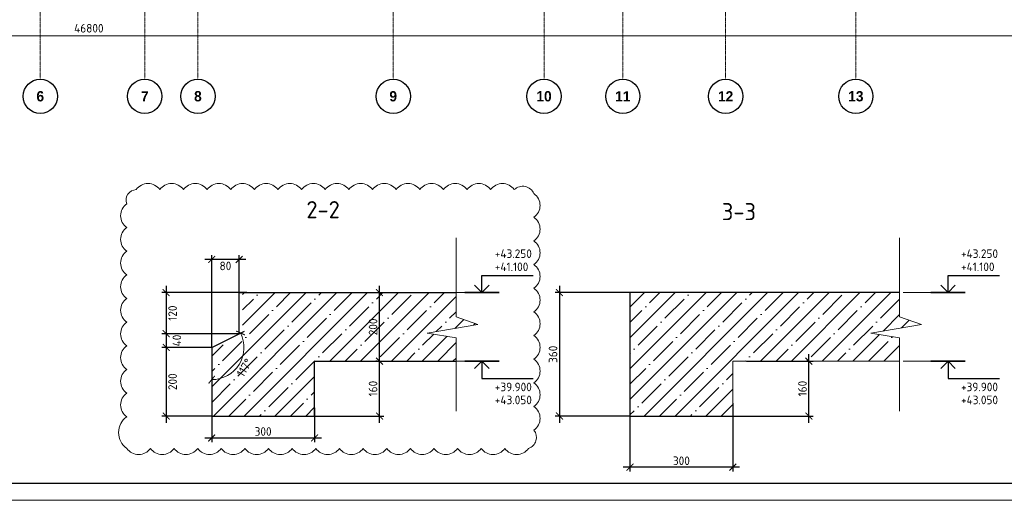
# Model space of a CAD drawing. Header units: millimetres. Extents: x -42044588 to 856694, y -806701 to 941911.
# Tile 22 of 256: x -179718 to -150986, y -448777 to -434765. Entities that reach past the tile are written whole.
import ezdxf

# ---------------------------------------------------------------- set-up
doc = ezdxf.new("R2010")
doc.units = ezdxf.units.MM
doc.linetypes.add('______5', pattern=[1100, 800, -100, 100, -100])
doc.linetypes.add('осевая', pattern=[50.8, 31.75, -6.35, 6.35, -6.35])
for name, color, linetype, lineweight in [('0 Фундамент', 5, 'Continuous', 30), ('907Сл Осевые', 1, 'Continuous', 0), ('A-ANNO-NOTE-1', 7, 'Continuous', 35), ('A-ANNO-NOTE-2', 7, 'Continuous', 18), ('G-ANNO-DIMS', 7, 'Continuous', 9), ('G-ANNO-DIMS-1', 7, 'Continuous', 18), ('Оси', 40, '______5', 18), ('РАЗМЕРЫ', 1, 'Continuous', 9), ('Тонкая', 81, 'Continuous', 20), ('ТОНКИЕ', 7, 'Continuous', 9), ('Узлы', 7, 'Continuous', 0)]:
    doc.layers.add(name, color=color, linetype=linetype, lineweight=lineweight)
doc.layers.add('ТОЛСТЫЕ_ОСНОВНЫЕ', color=6, linetype='Continuous')
doc.styles.add('Century Gothic', font='GOTHIC.TTF')
doc.styles.add('GOST-2.304_Type-B', font='GOST_Common.ttf')
doc.styles.add('ISOCPEUR', font='GOST_Common.ttf', dxfattribs={"height": 450})
doc.dimstyles.new('СПДС', dxfattribs={"dimscale": 100, "dimtxt": 2.5, "dimasz": 2, "dimexe": 1.25, "dimexo": 0, "dimtad": 1, "dimdec": 0, "dimrnd": 5, "dimtxsty": 'GOST-2.304_Type-B', "dimblk": 'ARCHTICK', "dimcen": 2.5, "dimdle": 2, "dimclrd": 1, "dimclre": 1, "dimclrt": 1, "dimadec": 0, "dimazin": 2, "dimtfac": 0.75, "dimtdec": 0, "dimtmove": 1, "dimatfit": 3, "dimfxl": 0, "dimtolj": 1, "dimarcsym": 0})
pattern_1 = [(45, (-34154.5, -408786), (-449.0128, 449.0128), []), (45, (-33705.46, -408786), (-449.0128, 449.0128), [793.75, -158.75, 0, -158.75])]

# ---------------------------------------------------------------- blocks, each defined once
blk = doc.blocks.new('*U6686')
at = {"layer": 'ТОЛСТЫЕ_ОСНОВНЫЕ', "color": 6}
blk.add_lwpolyline([(20, 5), (886, 5), (886, 415), (20, 415)], close=True, dxfattribs=at)
at = {"layer": 'ТОНКИЕ'}
blk.add_lwpolyline([(0, 0), (891, 0), (891, 420), (0, 420)], close=True, dxfattribs=at)
blk = doc.blocks.new('_ArchTick')
at = {"color": 0, "linetype": 'ByBlock', "const_width": 0.15}
blk.add_lwpolyline([(-0.5, -0.5), (0.5, 0.5)], dxfattribs=at)
blk = doc.blocks.new('*D1162')
at = {"layer": 'DEFPOINTS', "color": 0, "transparency": 16777216}
for p in [(-161694, -442721), (-163967, -446321), (-161909, -446321)]:
    blk.add_point(p, dxfattribs=at)
at = {"layer": 'РАЗМЕРЫ', "color": 1, "lineweight": -2, "transparency": 16777216}
for p, q in [((-161694, -442721), (-164092, -442721)), ((-163967, -442521), (-163967, -446521)), ((-161909, -446321), (-164092, -446321))]:
    blk.add_line(p, q, dxfattribs=at)
at = {"layer": 'РАЗМЕРЫ', "color": 1, "lineweight": -2, "transparency": 16777216, "xscale": 200, "yscale": 200, "zscale": 200}
for p, rotation in [((-163967, -442721), 90), ((-163967, -446321), 270)]:
    blk.add_blockref('_ArchTick', p, dxfattribs=dict(at, rotation=rotation))
at = {"layer": 'РАЗМЕРЫ', "color": 1, "lineweight": 0, "transparency": 16777216, "insert": (-164155, -444521), "char_height": 250, "attachment_point": 5, "rotation": 90, "style": 'GOST-2.304_Type-B'}
blk.add_mtext('\\A1;360', dxfattribs=at)
blk = doc.blocks.new('*D1163')
at = {"layer": 'DEFPOINTS', "color": 0, "transparency": 16777216}
for p in [(-161909, -445944), (-158909, -445944), (-161909, -447811)]:
    blk.add_point(p, dxfattribs=at)
at = {"layer": 'РАЗМЕРЫ', "color": 1, "lineweight": -2, "transparency": 16777216}
for p, q in [((-161909, -445944), (-161909, -447936)), ((-158909, -445944), (-158909, -447936)), ((-158709, -447811), (-162109, -447811))]:
    blk.add_line(p, q, dxfattribs=at)
at = {"layer": 'РАЗМЕРЫ', "color": 1, "lineweight": -2, "transparency": 16777216, "xscale": 200, "yscale": 200, "zscale": 200, "rotation": 180}
blk.add_blockref('_ArchTick', (-161909, -447811), dxfattribs=at)
at = {"layer": 'РАЗМЕРЫ', "color": 1, "lineweight": -2, "transparency": 16777216, "xscale": 200, "yscale": 200, "zscale": 200}
blk.add_blockref('_ArchTick', (-158909, -447811), dxfattribs=at)
at = {"layer": 'РАЗМЕРЫ', "color": 1, "lineweight": 0, "transparency": 16777216, "insert": (-160409, -447624), "char_height": 250, "attachment_point": 5, "style": 'GOST-2.304_Type-B'}
blk.add_mtext('\\A1;300', dxfattribs=at)
blk = doc.blocks.new('*D1164')
at = {"layer": 'DEFPOINTS', "color": 0, "transparency": 16777216}
for p in [(-158505, -444721), (-156690, -444721), (-158909, -446321)]:
    blk.add_point(p, dxfattribs=at)
at = {"layer": 'РАЗМЕРЫ', "color": 1, "lineweight": -2, "transparency": 16777216}
for p, q in [((-158505, -444721), (-156565, -444721)), ((-156690, -446521), (-156690, -444521)), ((-158909, -446321), (-156565, -446321))]:
    blk.add_line(p, q, dxfattribs=at)
at = {"layer": 'РАЗМЕРЫ', "color": 1, "lineweight": -2, "transparency": 16777216, "xscale": 200, "yscale": 200, "zscale": 200}
for p, rotation in [((-156690, -444721), 90), ((-156690, -446321), 270)]:
    blk.add_blockref('_ArchTick', p, dxfattribs=dict(at, rotation=rotation))
at = {"layer": 'РАЗМЕРЫ', "color": 1, "lineweight": 0, "transparency": 16777216, "insert": (-156877, -445521), "char_height": 250, "attachment_point": 5, "rotation": 90, "style": 'GOST-2.304_Type-B'}
blk.add_mtext('\\A1;160', dxfattribs=at)
blk = doc.blocks.new('Высотные отметки - Вверх-711287-Разрез 3-3')
at = {"layer": '0 Фундамент'}
for p, q in [((13237, 8150), (14737, 8150)), ((13237, 7650), (13237, 8150))]:
    blk.add_line(p, q, dxfattribs=at)
at = {"layer": 'A-ANNO-NOTE-1'}
blk.add_line((12737, 7650), (13737, 7650), dxfattribs=at)
at = {"layer": 'A-ANNO-NOTE-2'}
for q in [(13025, 7862), (13449, 7862)]:
    blk.add_line((13237, 7650), q, dxfattribs=at)
blk = doc.blocks.new('*D6710')
at = {"color": 1, "lineweight": -2, "transparency": 16777216}
for p, q in [((-85905, -346670), (-38705, -346670)), ((-85705, -346670), (-85705, -346545)), ((-38905, -346670), (-38905, -346545))]:
    blk.add_line(p, q, dxfattribs=at)
at = {"layer": 'DEFPOINTS', "color": 0, "transparency": 16777216}
for p in [(-85705, -346670), (-38905, -346670), (-38905, -346670)]:
    blk.add_point(p, dxfattribs=at)
at = {"color": 1, "lineweight": -2, "transparency": 16777216, "xscale": 250, "yscale": 250, "zscale": 250, "rotation": 180}
blk.add_blockref('_ArchTick', (-85705, -346670), dxfattribs=at)
at = {"color": 1, "lineweight": -2, "transparency": 16777216, "xscale": 250, "yscale": 250, "zscale": 250}
blk.add_blockref('_ArchTick', (-38905, -346670), dxfattribs=at)
at = {"color": 1, "transparency": 16777216, "insert": (-67487, -346445), "char_height": 250, "width": 104166.67, "attachment_point": 5, "style": 'GOST-2.304_Type-B'}
blk.add_mtext('\\A1;46800', dxfattribs=at)
blk = doc.blocks.new('NSY101')
at = {"color": 0, "linetype": 'ByBlock', "lineweight": -2}
blk.add_circle((0, 0), 50, dxfattribs=at)
blk = doc.blocks.new('СЛОЖНЫЙ_ОБЪЕКТ_33')
at = {"layer": 'Оси', "color": 16, "linetype": 'Continuous', "lineweight": 25, "transparency": 33554687, "xscale": 9.999999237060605, "yscale": 9.999999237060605, "zscale": 9.999999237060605}
blk.add_blockref('NSY101', (21513, -43009), dxfattribs=at)
at = {"layer": 'Оси', "color": 16, "linetype": 'Continuous', "lineweight": 25, "transparency": 33554687, "insert": (21513, -43009), "char_height": 300, "width": 385, "attachment_point": 5, "style": 'Century Gothic'}
blk.add_mtext('\\A1;{\\fCentury Gothic|i0|b1;\\H300.000000;\\W1.000000;\\C16;6}\\P', dxfattribs=at)
blk = doc.blocks.new('СЛОЖНЫЙ_ОБЪЕКТ_34')
at = {"layer": 'Оси', "color": 16, "linetype": 'Continuous', "lineweight": 25, "transparency": 33554687, "xscale": 9.999999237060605, "yscale": 9.999999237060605, "zscale": 9.999999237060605}
blk.add_blockref('NSY101', (24563, -43009), dxfattribs=at)
at = {"layer": 'Оси', "color": 16, "linetype": 'Continuous', "lineweight": 25, "transparency": 33554687, "insert": (24563, -43009), "char_height": 300, "width": 385, "attachment_point": 5, "style": 'Century Gothic'}
blk.add_mtext('\\A1;{\\fCentury Gothic|i0|b1;\\H300.000000;\\W1.000000;\\C16;7}\\P', dxfattribs=at)
blk = doc.blocks.new('СЛОЖНЫЙ_ОБЪЕКТ_35')
at = {"layer": 'Оси', "color": 16, "linetype": 'Continuous', "lineweight": 25, "transparency": 33554687, "xscale": 9.999999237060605, "yscale": 9.999999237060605, "zscale": 9.999999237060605}
blk.add_blockref('NSY101', (26113, -43009), dxfattribs=at)
at = {"layer": 'Оси', "color": 16, "linetype": 'Continuous', "lineweight": 25, "transparency": 33554687, "insert": (26113, -43009), "char_height": 300, "width": 385, "attachment_point": 5, "style": 'Century Gothic'}
blk.add_mtext('\\A1;{\\fCentury Gothic|i0|b1;\\H300.000000;\\W1.000000;\\C16;8}\\P', dxfattribs=at)
blk = doc.blocks.new('СЛОЖНЫЙ_ОБЪЕКТ_36')
at = {"layer": 'Оси', "color": 16, "linetype": 'Continuous', "lineweight": 25, "transparency": 33554687, "xscale": 9.999999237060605, "yscale": 9.999999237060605, "zscale": 9.999999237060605}
blk.add_blockref('NSY101', (31813, -43009), dxfattribs=at)
at = {"layer": 'Оси', "color": 16, "linetype": 'Continuous', "lineweight": 25, "transparency": 33554687, "insert": (31813, -43009), "char_height": 300, "width": 385, "attachment_point": 5, "style": 'Century Gothic'}
blk.add_mtext('\\A1;{\\fCentury Gothic|i0|b1;\\H300.000000;\\W1.000000;\\C16;9}\\P', dxfattribs=at)
blk = doc.blocks.new('СЛОЖНЫЙ_ОБЪЕКТ_37')
at = {"layer": 'Оси', "color": 16, "linetype": 'Continuous', "lineweight": 25, "transparency": 33554687, "xscale": 9.999999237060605, "yscale": 9.999999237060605, "zscale": 9.999999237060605}
blk.add_blockref('NSY101', (36213, -43009), dxfattribs=at)
at = {"layer": 'Оси', "color": 16, "linetype": 'Continuous', "lineweight": 25, "transparency": 33554687, "insert": (36213, -43009), "char_height": 300, "width": 620, "attachment_point": 5, "style": 'Century Gothic'}
blk.add_mtext('\\A1;{\\fCentury Gothic|i0|b1;\\H300.000000;\\W1.000000;\\C16;10}\\P', dxfattribs=at)
blk = doc.blocks.new('СЛОЖНЫЙ_ОБЪЕКТ_38')
at = {"layer": 'Оси', "color": 16, "linetype": 'Continuous', "lineweight": 25, "transparency": 33554687, "xscale": 9.999999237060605, "yscale": 9.999999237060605, "zscale": 9.999999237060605}
blk.add_blockref('NSY101', (38513, -43009), dxfattribs=at)
at = {"layer": 'Оси', "color": 16, "linetype": 'Continuous', "lineweight": 25, "transparency": 33554687, "insert": (38513, -43009), "char_height": 300, "width": 620, "attachment_point": 5, "style": 'Century Gothic'}
blk.add_mtext('\\A1;{\\fCentury Gothic|i0|b1;\\H300.000000;\\W1.000000;\\C16;11}\\P', dxfattribs=at)
blk = doc.blocks.new('СЛОЖНЫЙ_ОБЪЕКТ_39')
at = {"layer": 'Оси', "color": 16, "linetype": 'Continuous', "lineweight": 25, "transparency": 33554687, "xscale": 9.999999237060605, "yscale": 9.999999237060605, "zscale": 9.999999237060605}
blk.add_blockref('NSY101', (41513, -43009), dxfattribs=at)
at = {"layer": 'Оси', "color": 16, "linetype": 'Continuous', "lineweight": 25, "transparency": 33554687, "insert": (41513, -43009), "char_height": 300, "width": 620, "attachment_point": 5, "style": 'Century Gothic'}
blk.add_mtext('\\A1;{\\fCentury Gothic|i0|b1;\\H300.000000;\\W1.000000;\\C16;12}\\P', dxfattribs=at)
blk = doc.blocks.new('СЛОЖНЫЙ_ОБЪЕКТ_40')
at = {"layer": 'Оси', "color": 16, "linetype": 'Continuous', "lineweight": 25, "transparency": 33554687, "xscale": 9.999999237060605, "yscale": 9.999999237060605, "zscale": 9.999999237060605}
blk.add_blockref('NSY101', (45313, -43009), dxfattribs=at)
at = {"layer": 'Оси', "color": 16, "linetype": 'Continuous', "lineweight": 25, "transparency": 33554687, "insert": (45313, -43009), "char_height": 300, "width": 620, "attachment_point": 5, "style": 'Century Gothic'}
blk.add_mtext('\\A1;{\\fCentury Gothic|i0|b1;\\H300.000000;\\W1.000000;\\C16;13}\\P', dxfattribs=at)
blk = doc.blocks.new('оси блок 2')
at = {"layer": 'Оси', "color": 16, "linetype": 'осевая', "lineweight": 0, "ltscale": 0.25, "transparency": 33554687}
for p, q in [((-68904.7, -322543), (-68904.7, -347914.1)), ((-65854.7, -322543), (-65854.7, -347914.1)), ((-64304.7, -322543), (-64304.7, -347914.1)), ((-58604.7, -322543), (-58604.7, -347914.1)), ((-54204.7, -322543), (-54204.7, -347914.1)), ((-51904.7, -322543), (-51904.7, -347914.1)), ((-48904.7, -322543), (-48904.7, -347914.1)), ((-45104.7, -322543), (-45104.7, -347914.1))]:
    blk.add_line(p, q, dxfattribs=at)
at = {"layer": 'Оси', "color": 16, "linetype": 'Continuous', "lineweight": 25, "transparency": 33554687}
for name in ['СЛОЖНЫЙ_ОБЪЕКТ_33', 'СЛОЖНЫЙ_ОБЪЕКТ_34', 'СЛОЖНЫЙ_ОБЪЕКТ_35', 'СЛОЖНЫЙ_ОБЪЕКТ_36', 'СЛОЖНЫЙ_ОБЪЕКТ_37', 'СЛОЖНЫЙ_ОБЪЕКТ_38', 'СЛОЖНЫЙ_ОБЪЕКТ_39', 'СЛОЖНЫЙ_ОБЪЕКТ_40']:
    blk.add_blockref(name, (-90418.2, -305420.5), dxfattribs=at)
dim = blk.add_linear_dim(base=(-38904.7, -346670.2), p1=(-85704.7, -346670.2), p2=(-38904.7, -346670.2), dimstyle='СПДС', override={"dimgap": 1})
dim.commit()
dim.dimension.update_dxf_attribs({"geometry": '*D6710', "text_midpoint": (-67487.3, -346670.2), "dimtype": 160})

msp = doc.modelspace()

# ---------------------------------------------------------------- hatches: boundary and pattern name
at = {"layer": 'РАЗМЕРЫ', "transparency": 33554648}
h = msp.add_hatch(dxfattribs=at)
h.set_pattern_fill('ANSI35', color=1, scale=100)
h.set_pattern_definition(pattern_1)
h.paths.add_polyline_path([(-167826.634, -443905.294), (-166346.854, -443652.699), (-166985.425, -443426.695), (-166985.425, -442721.414), (-172014.968, -442721.414), (-173215.09, -442721.414), (-173215.09, -443958.98), (-174114.968, -444408.919), (-174114.968, -446321.414), (-171114.968, -446321.414), (-171114.968, -444721.414), (-166985.425, -444721.414), (-166985.425, -444036.761)])
h.paths.add_polyline_path([(-169143.985, -444046.414), (-169143.985, -443396.414), (-169695.121, -443396.414), (-169695.121, -444046.414)], flags=24)
h.paths.add_polyline_path([(-173434.94, -445240.649), (-173066.928, -444645.194), (-173535.753, -444355.444), (-173903.765, -444950.9)], flags=24)
h = msp.add_hatch(dxfattribs=at)
h.set_pattern_fill('ANSI35', color=1, scale=100)
h.set_pattern_definition(pattern_1)
h.paths.add_polyline_path([(-154043.436, -444036.761), (-154884.646, -443905.294), (-153404.865, -443652.699), (-154043.436, -443426.696), (-154043.436, -442721.414), (-159809.142, -442721.414), (-161909.142, -442721.414), (-161909.142, -443224.498), (-161909.142, -446321.414), (-158909.142, -446321.414), (-158909.142, -444721.414), (-154043.436, -444721.414)])

# ---------------------------------------------------------------- linework, layer by layer
at = {"layer": '907Сл Осевые', "color": 242, "true_color": 0xcd2027}
msp.add_lwpolyline([(-176593.502, -447264.15, 0.52056705), (-175903.88, -447264.15, 0.52056705), (-175214.258, -447264.15, 0.52056705), (-174524.636, -447264.15, 0.52056705), (-173835.014, -447264.15, 0.52056705), (-173145.392, -447264.15, 0.52056705), (-172455.77, -447264.15, 0.52056705), (-171766.148, -447264.15, 0.52056705), (-171076.527, -447264.15, 0.52056705), (-170386.905, -447264.15, 0.52056705), (-169697.283, -447264.15, 0.52056705), (-169007.661, -447264.15, 0.52056705), (-168318.039, -447264.15, 0.52056705), (-167628.417, -447264.15, 0.52056705), (-166938.795, -447264.15, 0.52056705), (-166249.173, -447264.15, 0.52056705), (-165559.551, -447264.15, 0.52056705), (-164869.929, -447264.15, 0.52056705), (-164711.952, -446732.505, 0.52056705), (-164711.952, -446042.883, 0.52056705), (-164711.952, -445353.261, 0.52056705), (-164711.952, -444663.639, 0.52056705), (-164711.952, -443974.017, 0.52056705), (-164711.952, -443284.396, 0.52056705), (-164711.952, -442594.774, 0.52056705), (-164711.952, -441905.152, 0.52056705), (-164711.952, -441215.53, 0.52056705), (-164711.952, -440525.908, 0.52056705), (-164711.952, -439836.286, 0.52056705), (-165285.215, -439719.927, 0.52056705), (-165974.837, -439719.927, 0.52056705), (-166664.458, -439719.927, 0.52056705), (-167354.08, -439719.927, 0.52056705), (-168043.702, -439719.927, 0.52056705), (-168733.324, -439719.927, 0.52056705), (-169422.946, -439719.927, 0.52056705), (-170112.568, -439719.927, 0.52056705), (-170802.19, -439719.927, 0.52056705), (-171491.812, -439719.927, 0.52056705), (-172181.434, -439719.927, 0.52056705), (-172871.056, -439719.927, 0.52056705), (-173560.678, -439719.927, 0.52056705), (-174250.3, -439719.927, 0.52056705), (-174939.921, -439719.927, 0.52056705), (-175629.543, -439719.927, 0.52056705), (-176319.165, -439719.927, 0.52056705), (-176593.502, -440135.212, 0.52056705), (-176593.502, -440824.834, 0.52056705), (-176593.502, -441514.456, 0.52056705), (-176593.502, -442204.078, 0.52056705), (-176593.502, -442893.7, 0.52056705), (-176593.502, -443583.322, 0.52056705), (-176593.502, -444272.944, 0.52056705), (-176593.502, -444962.566, 0.52056705), (-176593.502, -445652.187, 0.52056705), (-176593.502, -446341.809, 0.52056705)], format="xyb", close=True, dxfattribs=at)
at = {"layer": 'РАЗМЕРЫ', "lineweight": 30}
for p, q in [((-173315.09, -442721.414), (-171564.968, -442721.414)), ((-173315.09, -443919.439), (-173315.09, -442721.414)), ((-172014.968, -442721.414), (-166985.425, -442721.414)), ((-171114.968, -442721.414), (-166985.425, -442721.414)), ((-161909.142, -442721.414), (-161909.142, -446321.414)), ((-154043.436, -442721.414), (-161909.142, -442721.414)), ((-174114.968, -444318.919), (-173315.09, -443919.439)), ((-174114.968, -444318.919), (-174114.968, -446321.414)), ((-171114.968, -444721.414), (-166985.425, -444721.414)), ((-171114.968, -446321.414), (-171114.968, -444721.414)), ((-174114.968, -446321.414), (-171114.968, -446321.414)), ((-161909.142, -446321.414), (-158909.142, -446321.414))]:
    msp.add_line(p, q, dxfattribs=at)
at = {"layer": 'РАЗМЕРЫ'}
for p, q in [((-165800.207, -442721.414), (-167536.951, -442721.414)), ((-165800.207, -442721.414), (-167536.951, -442721.414)), ((-159809.142, -442721.414), (-154043.436, -442721.414)), ((-152196.963, -442721.414), (-153933.707, -442721.414)), ((-174114.968, -446321.414), (-174114.968, -444318.919)), ((-171114.968, -444721.414), (-166985.425, -444721.414)), ((-165800.207, -444721.414), (-167536.951, -444721.414)), ((-165800.207, -444721.414), (-167536.951, -444721.414)), ((-158909.142, -444721.414), (-158909.142, -446321.414)), ((-158909.142, -444721.414), (-154043.436, -444721.414)), ((-152196.963, -444721.414), (-153933.707, -444721.414)), ((-158909.142, -446321.414), (-161909.11, -446321.414))]:
    msp.add_line(p, q, dxfattribs=at)
at = {"layer": 'Тонкая', "color": 30, "linetype": 'ByBlock', "ltscale": 75}
for points in [[(-166985.425, -446180.389), (-166985.425, -444036.761), (-167826.634, -443905.294), (-166346.854, -443652.699), (-166985.425, -443426.695), (-166985.425, -441121.108)], [(-154043.436, -446180.389), (-154043.436, -444036.761), (-154884.646, -443905.294), (-153404.865, -443652.699), (-154043.436, -443426.696), (-154043.436, -441121.108)]]:
    msp.add_lwpolyline(points, dxfattribs=at)

# ---------------------------------------------------------------- block references
at = {"xscale": 100, "yscale": 100, "zscale": 100}
msp.add_blockref('*U6686', (-203199.263, -448777.399), dxfattribs=at)
at = {"layer": 'G-ANNO-DIMS'}
for p in [(-179468.533, -450371.414), (-165865.289, -450371.414)]:
    msp.add_blockref('Высотные отметки - Вверх-711287-Разрез 3-3', p, dxfattribs=at)
at = {"layer": 'G-ANNO-DIMS', "xscale": -1, "rotation": 180}
for p in [(-179468.533, -437071.414), (-165865.289, -437071.414)]:
    msp.add_blockref('Высотные отметки - Вверх-711287-Разрез 3-3', p, dxfattribs=at)
at = {"layer": 'РАЗМЕРЫ'}
msp.add_blockref('оси блок 2', (-110213.32, -88569.364), dxfattribs=at)

# ---------------------------------------------------------------- texts
at = {"layer": 'G-ANNO-DIMS-1', "char_height": 250, "width": 1150.28263, "line_spacing_factor": 1.149209, "style": 'ISOCPEUR'}
for s, insert, attachment_point in [('+43.250', (-165852.545, -441461.612), 1), ('+43.250', (-152249.301, -441461.612), 1), ('+41.100', (-165852.545, -441844.8), 1), ('+41.100', (-152249.301, -441844.8), 1), ('+39.900', (-165852.545, -445598.028), 7), ('+39.900', (-152249.301, -445598.028), 7), ('+43.050', (-165852.545, -445977.189), 7), ('+43.050', (-152249.301, -445977.189), 7)]:
    msp.add_mtext(s, dxfattribs=dict(at, insert=insert, attachment_point=attachment_point))
at = {"layer": 'Узлы', "color": 80, "linetype": 'Continuous', "lineweight": 0, "style": 'GOST-2.304_Type-B'}
for s, p in [('2-2', (-171352.889, -440553.735)), ('3-3', (-159227.288, -440610.898))]:
    msp.add_text(s, height=500, dxfattribs=at).set_placement(p)

# ---------------------------------------------------------------- dimensions: what is measured, and where the dimension line sits
at = {"layer": 'РАЗМЕРЫ', "lineweight": 0}
for base, p1, p2, override in [((-174114.968, -441756.59), (-173315.09, -442721.414), (-174114.968, -444318.919), {"dimlfac": 0.1, "dimrnd": 5}), ((-171114.968, -446958.472), (-174114.968, -446078.459), (-171114.968, -446078.459), {"dimlfac": 0.1})]:
    msp.add_linear_dim(base=base, p1=p1, p2=p2, dimstyle='СПДС', override=override, dxfattribs=at).render()
for base, p1, p2 in [((-175444.114, -443919.439), (-173086.955, -442721.414), (-173315.09, -443919.439)), ((-169219.742, -442721.414), (-169752.019, -444721.414), (-169752.019, -442721.414)), ((-175444.114, -444318.919), (-173315.09, -443919.439), (-174114.968, -444318.919)), ((-175444.114, -446321.414), (-174114.968, -444318.919), (-174114.968, -446321.414)), ((-169219.742, -444721.414), (-171327.123, -446321.414), (-170773.122, -444721.414))]:
    msp.add_linear_dim(base=base, p1=p1, p2=p2, angle=90, dimstyle='СПДС', override={"dimlfac": 0.1, "dimrnd": 5}, dxfattribs=at).render()
for base, p1, p2, picture, middle in [((-163967.336, -446321.414), (-161694.142, -442721.414), (-161909.11, -446321.414), '*D1162', (-164154.836, -444521.414)), ((-156689.594, -444721.414), (-158909.142, -446321.414), (-158504.623, -444721.414), '*D1164', (-156877.094, -445521.414))]:
    dim = msp.add_linear_dim(base=base, p1=p1, p2=p2, angle=90, dimstyle='СПДС', override={"dimlfac": 0.1, "dimrnd": 5}, dxfattribs=at)
    dim.commit()
    dim.dimension.update_dxf_attribs({"geometry": picture, "text_midpoint": middle})
at = {"layer": 'РАЗМЕРЫ'}
msp.add_angular_dim_2l(base=(-173525.385, -445051.002), line1=((-174114.968, -444318.919), (-173315.09, -443919.439)), line2=((-174114.968, -444318.919), (-174114.968, -446321.414)), dimstyle='СПДС', dxfattribs=at).render()
at = {"layer": 'РАЗМЕРЫ', "lineweight": 0}
dim = msp.add_linear_dim(base=(-161909.142, -447811.155), p1=(-158909.142, -445943.998), p2=(-161909.142, -445943.998), dimstyle='СПДС', override={"dimlfac": 0.1, "dimrnd": 5}, dxfattribs=at)
dim.commit()
dim.dimension.update_dxf_attribs({"geometry": '*D1163', "text_midpoint": (-160409.142, -447623.655)})

doc.saveas('drawing.dxf')
